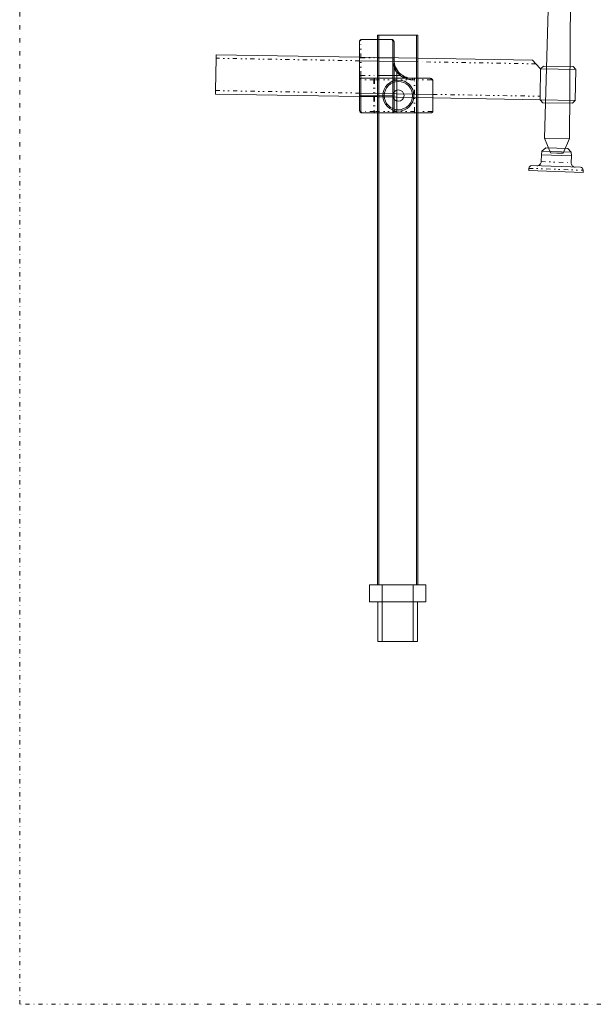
# Model space of a CAD drawing. Header units: millimetres. Extents: x -48 to 1379, y -71 to 1988.
# Tile 1 of 20: x -48 to 358, y -71 to 626. Entities that reach past the tile are written whole.
import ezdxf

# ---------------------------------------------------------------- set-up
doc = ezdxf.new("R2010")
doc.units = ezdxf.units.MM
doc.header["$MEASUREMENT"] = 0
doc.linetypes.add('DASHEDBIDOT', pattern=[12.4, 3, -3, 0.2, -3, 0.2, -3])
doc.linetypes.add('DASHEDDOT', pattern=[9.2, 3, -3, 0.2, -3])
for name, color, linetype, true_color in [('Default', 7, 'Continuous', 0xffffff), ('sichtbar', 7, 'Continuous', 0xffffff), ('Tangente', 7, 'Continuous', 0xffffff)]:
    doc.layers.add(name, color=color, linetype=linetype, true_color=true_color)

msp = doc.modelspace()

# ---------------------------------------------------------------- linework, layer by layer
at = {"layer": 'Default', "color": 7, "linetype": 'DASHEDDOT', "lineweight": 5, "true_color": 0xffffff}
msp.add_line((-48.22, -71.22), (-48.22, 1987.57), dxfattribs=at)
at = {"layer": 'Default', "color": 4, "linetype": 'Continuous', "lineweight": 5, "true_color": 0x00ffff}
for p, q in [((323.55, 541.79), (326.48, 646.85)), ((341.34, 541.48), (342.08, 646.57)), ((192.49, 598.71), (192.49, 610.07)), ((193.04, 611.44), (192.96, 611.35)), ((205.19, 611.71), (215.02, 611.71)), ((215.99, 598.71), (215.99, 610.63)), ((216.99, 598.71), (216.99, 609.71)), ((90.9, 598.39), (90.94, 600.89)), ((233.8, 598.4), (192.49, 599.12)), ((233.8, 595.9), (192.49, 596.62)), ((205.19, 598.71), (215.99, 598.71)), ((215.99, 597.18), (215.99, 598.71)), ((215.99, 598.71), (216.99, 598.71)), ((215.99, 597.18), (215.99, 571.68)), ((215.99, 597.18), (216.99, 597.18)), ((216.99, 597.18), (216.99, 598.71)), ((216.99, 560.68), (216.99, 597.18)), ((317.36, 594.44), (314.91, 596.98)), ((322.77, 592.9), (343.77, 592.54)), ((192.49, 583.18), (192.49, 586.18)), ((205.19, 586.18), (221.33, 586.18)), ((219.78, 589.14), (218.99, 588.52)), ((218.99, 560.68), (218.99, 588.52)), ((220.48, 586.92), (221.16, 587.65)), ((221.33, 586.18), (221.95, 586.97)), ((320.73, 590.95), (320.45, 571.5)), ((320.73, 590.95), (345.74, 590.52)), ((203.11, 584.18), (193.49, 584.18)), ((193.49, 584.18), (193.49, 571.68)), ((229.99, 584.18), (229.99, 583.18)), ((242.52, 584.18), (231.52, 584.18)), ((244.52, 582.23), (244.52, 582.21)), ((90.5, 575.51), (90.45, 573.01)), ((192.49, 573.73), (244.52, 572.82)), ((193.49, 571.68), (192.49, 571.68)), ((193.49, 571.68), (215.99, 571.68)), ((193.49, 571.68), (193.49, 560.78)), ((215.99, 571.68), (215.99, 559.68)), ((215.99, 571.68), (216.99, 571.68)), ((320.46, 571.5), (320.42, 569)), ((192.49, 571.23), (244.52, 570.32)), ((320.42, 569), (345.29, 568.56)), ((322.32, 566.91), (343.32, 566.54)), ((203.11, 559.68), (194.49, 559.68)), ((218.99, 559.68), (218.99, 560.68)), ((242.88, 559.68), (231.52, 559.68)), ((244.16, 560.15), (244.25, 560.23)), ((323.55, 541.79), (327.73, 531.38)), ((341.34, 541.48), (323.55, 541.79)), ((336.8, 531.22), (341.34, 541.48)), ((321.31, 530.03), (342.7, 529.28)), ((321.73, 532.67), (342.47, 531.95)), ((324.43, 535.02), (339.93, 534.48)), ((327.73, 531.38), (332.26, 531.22)), ((336.8, 531.22), (327.73, 531.38)), ((332.26, 531.22), (336.8, 531.22)), ((312.37, 518.97), (350.85, 517.62)), ((314.49, 522.4), (348.97, 521.19))]:
    msp.add_line(p, q, dxfattribs=at)
at = {"layer": 'Default', "color": 131, "linetype": 'Continuous', "lineweight": 5, "true_color": 0xa0ffff}
for p, q in [((205.19, 614.68), (206.23, 614.68)), ((232.76, 614.68), (233.8, 614.68)), ((205.19, 559.68), (205.19, 584.18)), ((206.23, 559.68), (206.23, 584.18)), ((232.76, 559.68), (232.76, 584.18)), ((233.8, 559.68), (233.8, 584.18)), ((199.49, 225.68), (239.49, 225.68)), ((208.49, 225.68), (208.49, 185.68)), ((230.49, 225.68), (230.49, 185.68)), ((199.49, 213.68), (239.49, 213.68)), ((205.49, 185.68), (233.49, 185.68))]:
    msp.add_line(p, q, dxfattribs=at)
at = {"layer": 'Default', "color": 4, "linetype": 'DASHEDBIDOT', "lineweight": 5, "true_color": 0x00ffff}
for p, q in [((193.49, 598.71), (193.49, 611.02)), ((193.49, 598.71), (192.49, 598.71)), ((193.49, 586.18), (192.49, 586.18)), ((193.49, 584.18), (193.49, 586.18)), ((202.75, 583.18), (192.49, 583.18)), ((202.75, 583.18), (203.11, 583.18)), ((203.11, 584.18), (203.11, 583.18)), ((231.52, 584.18), (231.52, 583.18)), ((243.44, 583.18), (231.52, 583.18)), ((202.75, 560.68), (193.56, 560.68)), ((202.75, 560.68), (203.11, 560.68)), ((203.11, 559.68), (203.11, 560.68)), ((243.82, 560.68), (231.52, 560.68)), ((231.52, 559.68), (231.52, 560.68)), ((321.24, 525.22), (342.44, 524.48)), ((312.42, 520.47), (350.9, 519.12))]:
    msp.add_line(p, q, dxfattribs=at)
at = {"layer": 'Default', "color": 3, "linetype": 'DASHEDDOT', "lineweight": 5, "true_color": 0x00ff00}
msp.add_line((1375.63, -71.22), (-48.22, -71.22), dxfattribs=at)
at = {"layer": 'Default', "color": 4, "linetype": 'Continuous', "lineweight": 5, "true_color": 0x00ffff}
msp.add_circle((220.01, 571.93), 4, dxfattribs=at)
at = {"layer": 'Default', "color": 4, "linetype": 'DASHEDBIDOT', "lineweight": 5, "true_color": 0x00ffff}
for centre, radius, start, end in [((193.41, 610.07), 0.911, 133.42945, 180), ((193.49, 609.97), 1.04, 90, 133.42945), ((194.73, 611), 1.24, 166.7046, 179.51838), ((194.61, 611.03), 1.11, 153.20428, 166.7046), ((195.41, 610.63), 2.01, 147.79543, 153.20428), ((193.73, 611.69), 0.0209, 92.60411, 147.79543), ((205.52, 583.18), 2.77, 169.755, 180), ((203.98, 583.46), 1.2, 154.16381, 169.755), ((203.37, 583.76), 0.532, 132.61363, 154.16381), ((203.11, 584.04), 0.141, 90, 132.61363), ((242.52, 583.32), 0.863, 42.50579, 90), ((242.37, 583.18), 1.07, 0, 42.50579), ((243.43, 582), 1.18, 47.99938, 89.65987), ((243.61, 582.21), 0.907, 0.10951, 47.99938), ((193.44, 561.68), 0.944, 179.99557, 226.84762), ((193.58, 561.84), 1.15, 226.84762, 269.06932), ((194.61, 560.68), 1.05, 180, 223.02507), ((194.49, 560.57), 0.89, 223.02507, 270), ((205.53, 560.68), 2.78, 180, 189.68618), ((204.08, 560.44), 1.31, 189.68618, 203.80065), ((203.43, 560.15), 0.596, 203.80065, 225.27863), ((203.11, 559.83), 0.143, 225.27863, 270), ((242.88, 560.6), 0.911, 270, 316.57699), ((242.78, 560.68), 1.04, 316.57699, 0), ((243.81, 561.93), 1.25, 270.51454, 283.29582), ((243.85, 561.79), 1.1, 283.29582, 296.88917), ((243.42, 562.62), 2.04, 296.88917, 302.24327), ((244.5, 560.92), 0.0193, 302.24327, 359.59529)]:
    msp.add_arc(centre, radius, start, end, dxfattribs=at)
at = {"layer": 'Default', "color": 4, "linetype": 'Continuous', "lineweight": 5, "true_color": 0x00ffff}
for centre, radius, start, end in [((194.59, 610.05), 2.1, 166.02693, 179.58213), ((194.45, 610.09), 1.95, 151.96279, 166.02693), ((194.54, 610.04), 2.06, 147.69396, 151.96279), ((194.5, 610.07), 2.01, 143.37145, 147.69396), ((195.97, 608.98), 3.83, 141.66825, 143.37145), ((193.73, 610.71), 1, 90, 133.20339), ((215.02, 610.8), 0.906, 42.012, 89.88641), ((215.03, 609.78), 1.93, 44.29288, 89.61427), ((214.81, 610.62), 1.18, 0.38289, 42.012), ((215.99, 609.56), 1.07, 47.48074, 90), ((214.95, 609.7), 2.04, 0.30724, 44.29288), ((216.13, 609.71), 0.864, 0, 47.48074), ((229.99, 597.18), 14, 180, 227.16657), ((229.99, 597.18), 13, 180, 227.16657), ((238.01, 597.18), 21.01, 179.99758, 186.11289), ((236.95, 597.07), 19.95, 186.11289, 192.38927), ((235.87, 596.83), 18.84, 192.38927, 199.72192), ((232.03, 595.46), 14.77, 199.72192, 208.00523), ((229.08, 596.09), 12.58, 226.82847, 229.39724), ((229.06, 596.07), 12.55, 229.39724, 231.96896), ((230.84, 598.09), 14.24, 227.16654, 229.38964), ((230.07, 597.34), 14.17, 231.94475, 250.89431), ((228.41, 599.57), 15.14, 242.1386, 250.2867), ((228.95, 595.89), 11.34, 229.38964, 231.88116), ((230.03, 597.25), 13.07, 231.85025, 250.87497), ((229.62, 602.96), 18.74, 250.2867, 257.6084), ((230, 597.14), 13.95, 250.89431, 269.99525), ((229.88, 604.14), 19.95, 257.6084, 263.88562), ((229.99, 597.16), 12.98, 250.87497, 269.96968), ((229.99, 605.2), 21.01, 263.88562, 270.00203), ((242.51, 582.14), 2.04, 45.70712, 89.73006), ((242.59, 582.22), 1.93, 0.38015, 45.70712), ((194.47, 561.68), 1.98, 180.00134, 225), ((193.35, 561.68), 0.852, 180, 227.72631), ((193.49, 561.85), 1.07, 227.72631, 270), ((194.52, 561.73), 2.05, 225, 269.19941), ((194.69, 560.79), 1.2, 180.90609, 222.51048), ((194.49, 560.62), 0.93, 222.51048, 270.00613), ((215.99, 560.68), 1, 270, 0), ((242.86, 561.78), 2.1, 270.45217, 283.98366), ((242.89, 561.66), 1.98, 283.98366, 297.92869), ((242.9, 561.66), 1.97, 297.92869, 302.36581), ((242.9, 561.65), 1.96, 302.36581, 306.81514), ((241.43, 563.61), 4.4, 306.81514, 308.28912), ((243.52, 560.92), 1, 316.79628, 0)]:
    msp.add_arc(centre, radius, start, end, dxfattribs=at)
at = {"layer": 'sichtbar', "color": 131, "linetype": 'Continuous', "lineweight": 5, "true_color": 0xa0ffff}
for p, q in [((205.19, 584.18), (205.19, 614.68)), ((206.23, 614.68), (232.76, 614.68)), ((206.23, 584.18), (206.23, 614.68)), ((232.76, 584.18), (232.76, 614.68)), ((233.8, 584.18), (233.8, 614.68)), ((205.19, 225.68), (205.19, 559.68)), ((206.23, 225.68), (206.23, 559.68)), ((232.76, 225.68), (232.76, 559.68)), ((233.8, 225.68), (233.8, 559.68)), ((199.49, 225.68), (199.49, 213.68)), ((239.49, 225.68), (239.49, 213.68)), ((205.49, 213.68), (205.49, 185.68)), ((233.49, 213.68), (233.49, 185.68))]:
    msp.add_line(p, q, dxfattribs=at)
at = {"layer": 'sichtbar', "color": 4, "linetype": 'Continuous', "lineweight": 5, "true_color": 0x00ffff}
for p, q in [((193.73, 611.71), (205.19, 611.71)), ((192.49, 599.12), (90.94, 600.89)), ((90.9, 598.39), (90.5, 575.51)), ((192.49, 586.18), (192.49, 598.71)), ((314.91, 596.98), (233.8, 598.4)), ((320.8, 590.88), (317.36, 594.44)), ((322.77, 592.9), (320.73, 590.95)), ((345.74, 590.52), (343.77, 592.54)), ((320.46, 571.5), (320.8, 590.88)), ((345.74, 590.52), (345.29, 568.56)), ((192.49, 583.18), (192.49, 561.68)), ((231.52, 584.18), (203.11, 584.18)), ((244.52, 560.92), (244.52, 582.21)), ((90.45, 573.01), (192.49, 571.23)), ((244.52, 570.32), (320.42, 569)), ((320.42, 569), (322.32, 566.91)), ((345.29, 568.56), (343.32, 566.54)), ((231.52, 559.68), (203.11, 559.68)), ((321.31, 530.03), (321.24, 525.22)), ((321.73, 532.67), (321.31, 530.03)), ((324.43, 535.02), (321.73, 532.67)), ((342.47, 531.95), (339.93, 534.48)), ((342.7, 529.28), (342.47, 531.95)), ((342.7, 529.28), (342.44, 524.48)), ((312.42, 520.47), (312.37, 518.97)), ((350.9, 519.12), (350.85, 517.62))]:
    msp.add_line(p, q, dxfattribs=at)
for radius in [11, 10]:
    msp.add_circle((220.01, 571.93), radius, dxfattribs=at)
for centre, radius, start, end in [((193.49, 583.18), 1, 90, 180), ((318.24, 525.27), 3, 268, 359.13145), ((345.43, 524.32), 3, 176.86855, 267.99984), ((314.42, 520.4), 2, 88, 178), ((348.9, 519.19), 2, 358, 88)]:
    msp.add_arc(centre, radius, start, end, dxfattribs=at)
at = {"layer": 'Tangente', "color": 4, "linetype": 'DASHEDBIDOT', "lineweight": 5, "true_color": 0x00ffff}
for p, q in [((192.49, 596.62), (90.9, 598.39)), ((193.49, 586.18), (193.49, 598.71)), ((193.49, 598.71), (205.19, 598.71)), ((317.36, 594.44), (233.8, 595.9)), ((193.49, 586.18), (205.19, 586.18)), ((202.75, 583.18), (202.75, 560.68)), ((203.11, 583.18), (203.11, 560.68)), ((231.52, 583.18), (203.11, 583.18)), ((231.52, 560.68), (231.52, 583.18)), ((90.5, 575.51), (192.49, 573.73)), ((244.52, 572.82), (320.46, 571.5)), ((231.52, 560.68), (203.11, 560.68))]:
    msp.add_line(p, q, dxfattribs=at)

doc.saveas('drawing.dxf')
